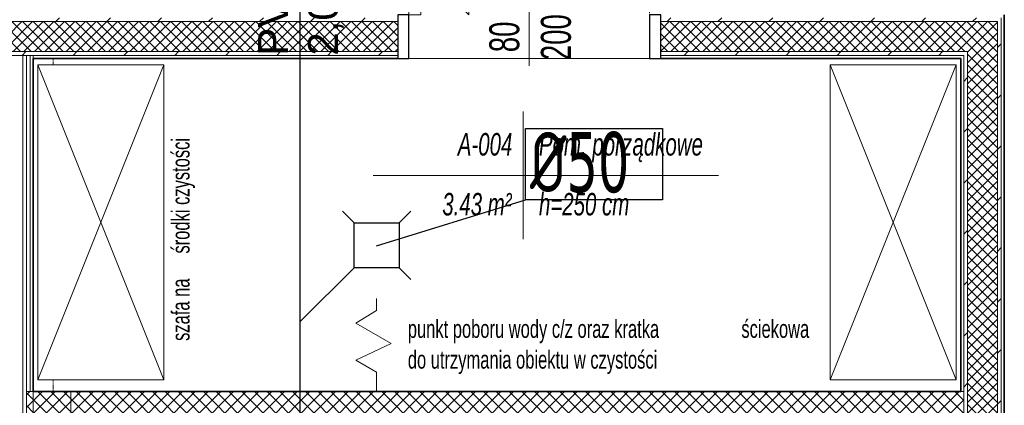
# Model space of a CAD drawing. Header units: millimetres. Extents: x -37728 to 44100, y 631619 to 691915.
# Tile 11 of 256: x -34865 to -31585, y 659867 to 661151. Entities that reach past the tile are written whole.
import ezdxf

# ---------------------------------------------------------------- set-up
doc = ezdxf.new("R2010")
doc.units = ezdxf.units.MM
doc.linetypes.add('__FK_przerywana', pattern=[0.32004, 0.16002, -0.16002])
doc.linetypes.add('Kreska', pattern=[0.635, 0.3175, -0.3175])
doc.layers.add('_XREF', color=7, linetype='Continuous')
for name, color, linetype, lineweight in [('A-AREA-IDEN', 252, 'Continuous', 5), ('A-DETL-GENF', 252, 'Continuous', 5), ('A-DETL-MBND', 252, 'Continuous', 5), ('A-DOOR', 252, 'Continuous', 5), ('A-DOOR-FRAM', 252, 'Continuous', 25), ('A-DOOR-HDLN', 252, 'Kreska', 5), ('A-DOOR-IDEN', 252, 'Continuous', 5), ('A-WALL', 252, 'Continuous', 35), ('A-WALL-PATT', 252, 'Continuous', 35), ('G-ANNO-TEXT', 252, 'Continuous', 5), ('I-FURN', 252, 'Continuous', 5), ('ins-kanaliza-sanitarna', 14, 'Continuous', 30), ('ins-kanalizacja-sanitarna-w posadzce', 35, 'KANALIZACJA_SANITARNA', 30), ('ins-opisy', 7, 'Continuous', 25), ('P-SANR-FIXT', 252, 'Continuous', 5)]:
    doc.layers.add(name, color=color, linetype=linetype, lineweight=lineweight)
doc.styles.add('Arial', font='arial.ttf', dxfattribs={"height": 5.447353})
doc.styles.add('Arial Narrow_1', font='ARIALN.TTF', dxfattribs={"width": 0.8, "height": 10})
doc.styles.add('Arial Narrow_2', font='ARIALN.TTF', dxfattribs={"width": 0.8, "height": 0.2})
doc.styles.add('Arial_I_1', font='ariali.ttf', dxfattribs={"width": 0.65, "height": 7.5})
doc.styles.get("Standard").update_dxf_attribs({"font": 'arial.ttf'})
doc.styles.add('TXT', font='tahoma.ttf')
doc.linetypes.add('KANALIZACJA_SANITARNA', pattern='A,0.5,-0.2,["KS",Standard,S=0.1,R=0,X=-0.1,Y=-0.05],-0.2', length=0.9)
pattern_1 = [(45, (-64249.161, -65444.387), (-8.4852814, 8.4852814), [])]
pattern_2 = [(45, (-64249.1606, -65444.3874), (-1.76776695, 1.76776695), []), (135, (-64249.1606, -65444.3874), (-1.76776695, -1.76776695), [])]
pattern_3 = [(45, (-64249.1606, -65444.3874), (-2.12132034, 2.12132034), []), (135, (-64249.1606, -65444.3874), (-2.12132034, -2.12132034), [])]

# ---------------------------------------------------------------- blocks, each defined once
blk = doc.blocks.new('OHy Kratka ze złączką ___FK_4_0 - 15 x 15-9242987-__-00_00 Przyziemie PB')
at = {"layer": 'P-SANR-FIXT', "color": 252}
for p, q in [((5, 62.5), (1.11, 66.39)), ((5, 62.5), (1.11, 66.39)), ((20, 62.5), (23.89, 66.39)), ((20, 62.5), (23.89, 66.39)), ((20, 62.5), (5, 62.5)), ((5, 62.5), (5, 47.5)), ((20, 47.5), (20, 62.5)), ((5, 47.5), (1.11, 43.61)), ((5, 47.5), (1.11, 43.61)), ((5, 47.5), (20, 47.5)), ((20, 47.5), (23.89, 43.61)), ((20, 47.5), (23.89, 43.61)), ((12.5, 33.25), (12.5, 37.25)), ((5.57, 29.05), (12.5, 33.25)), ((17.35, 22.24), (5.57, 29.05)), ((5.57, 16.75), (17.35, 22.24)), ((12.5, 12.75), (5.57, 16.75)), ((12.5, 6.25), (12.5, 12.75))]:
    blk.add_line(p, q, dxfattribs=at)
blk = doc.blocks.new('Drz Drzwi pełne x1 ___FK_04_1 - Dd - W - DRE zwykłe - 88 x 207_3 _80 x 200_-9031214-__-00_00 Przyziemie PB')
at = {"layer": 'A-DETL-GENF', "color": 252}
for p, q in [((-36.1, 40.25), (-32.1, 40.25)), ((-32.1, 40.25), (-32.1, 14.25)), ((-36.1, 14.25), (-32.1, 14.25)), ((-20.1, 7.25), (-25.05, 12.2))]:
    blk.add_line(p, q, dxfattribs=at)
blk.add_arc((-40.1, 7.25), 20, 360, 90, dxfattribs=at)
at = {"layer": 'A-DOOR', "color": 252}
for p, q in [((-40.1, 87.45), (-36.1, 87.45)), ((-40.1, 87.45), (-40.1, 7.25)), ((-36.1, 87.45), (-36.1, 7.25)), ((-40.9, 82.45), (-44, 82.45)), ((-40.9, 83.7), (-40.1, 83.7)), ((-40.9, 79.2), (-40.9, 83.7)), ((-35.3, 83.7), (-36.1, 83.7)), ((-35.3, 79.2), (-35.3, 83.7)), ((-35.3, 82.45), (-32.2, 82.45)), ((-47, 71.31), (-47, 79.45)), ((-45, 71.31), (-45, 79.45)), ((-40.9, 80.45), (-44, 80.45)), ((-40.1, 79.2), (-40.9, 79.2)), ((-36.1, 79.2), (-35.3, 79.2)), ((-35.3, 80.45), (-32.2, 80.45)), ((-31.2, 71.31), (-31.2, 79.45)), ((-29.2, 71.31), (-29.2, 79.45)), ((-41.9, 70.31), (-44, 70.31)), ((-41.9, 68.31), (-41.9, 70.31)), ((-34.3, 68.31), (-34.3, 70.31)), ((-34.3, 70.31), (-32.2, 70.31)), ((-41.9, 68.31), (-44, 68.31)), ((-34.3, 68.31), (-32.2, 68.31)), ((-36.1, 7.25), (-40.1, 7.25))]:
    blk.add_line(p, q, dxfattribs=at)
for centre, radius, start, end in [((-44, 79.45), 3, 90, 180), ((-32.2, 79.45), 3, 0, 90), ((-44, 79.45), 1, 90, 180), ((-32.2, 79.45), 1, 0, 90), ((-44, 71.31), 3, 180, 270), ((-44, 71.31), 1, 180, 270), ((-32.2, 71.31), 3, 270, 0), ((-32.2, 71.31), 1, 270, 0)]:
    blk.add_arc(centre, radius, start, end, dxfattribs=at)
at = {"layer": 'A-DOOR-FRAM', "color": 252}
for p, q in [((-40.1, 7.25), (-43.8, 7.25)), ((-43.8, 7.25), (-43.8, -7.25)), ((-40.1, -7.25), (-40.1, 7.25)), ((43.8, 7.25), (40.1, 7.25)), ((40.1, 7.25), (40.1, -7.25)), ((43.8, -7.25), (43.8, 7.25)), ((-43.8, -7.25), (-40.1, -7.25)), ((40.1, -7.25), (43.8, -7.25))]:
    blk.add_line(p, q, dxfattribs=at)
at = {"layer": 'A-DOOR-HDLN', "color": 252}
blk.add_arc((-40.1, 7.25), 80.2, 360, 90, dxfattribs=at)
blk = doc.blocks.new('MEBLE regal magazyn - MEBLE regal magazyn-9226357-__-00_00 Przyziemie PB')
at = {"layer": 'I-FURN', "color": 252}
for p, q in [((40, 0), (-65, 42)), ((-65, 0), (40, 42)), ((40, 42), (-65, 42)), ((-65, 42), (-65, 0)), ((40, 0), (40, 42)), ((-65, 0), (40, 0))]:
    blk.add_line(p, q, dxfattribs=at)
blk = doc.blocks.new('METKA_POMIESZCZENIA PB NL Lubin - Rozbudowana - z ramką-8603349-__-00_00 Przyziemie PB')
at = {"layer": 'A-AREA-IDEN', "color": 252}
for p, q in [((0, 0.425), (0, 0)), ((-1, 0), (1.3, 0)), ((0, 0), (0, -0.425))]:
    blk.add_line(p, q, dxfattribs=at)
blk = doc.blocks.new('ODr Oznaczenie drzwi ___FK_4_0 - pb-5810492-__-00_00 Przyziemie PB')
at = {"layer": 'A-DOOR-IDEN', "color": 252}
blk.add_line((0, -0.1939), (0, 0.1834), dxfattribs=at)
blk = doc.blocks.new('A$C4e31ac75')
at = {"layer": 'A-WALL-PATT', "lineweight": 5}
h = blk.add_hatch(dxfattribs=at)
h.set_pattern_fill('FP_10', color=256, style=0, pattern_type=2)
h.set_pattern_definition(pattern_1)
h.paths.add_polyline_path([(-1076.15, 586.4), (-946.2, 586.4), (-946.2, 587.65), (-1076.15, 587.65)])
h.paths.add_polyline_path([(-746.35, 586.4), (-745.1, 586.4), (-745.1, 587.65), (-858.6, 587.65), (-858.6, 586.4), (-748.14, 586.4)])
h = blk.add_hatch(dxfattribs=at)
h.set_pattern_fill('FP_9', color=256, style=0, pattern_type=2)
h.set_pattern_definition(pattern_2)
h.paths.add_polyline_path([(-1076.15, 576.4), (-946.2, 576.4), (-946.2, 586.4), (-1076.15, 586.4), (-1076.15, 583.11)])
h.paths.add_polyline_path([(-746.35, 576.4), (-746.35, 586.4), (-858.6, 586.4), (-858.6, 576.4), (-748.14, 576.4)])
h = blk.add_hatch(dxfattribs=at)
h.set_pattern_fill('FP_10', color=256, style=0, pattern_type=2)
h.set_pattern_definition(pattern_1)
h.paths.add_polyline_path([(-745.1, 279.07), (-745.1, 345.87), (-746.35, 345.87), (-746.35, 279.07)])
h.paths.add_polyline_path([(-746.35, 447.07), (-745.1, 447.07), (-745.1, 586.4), (-746.35, 586.4), (-746.35, 574.15)])
h = blk.add_hatch(dxfattribs=at)
h.set_pattern_fill('FP_10', color=256, style=0, pattern_type=2)
h.set_pattern_definition(pattern_1)
h.paths.add_polyline_path([(-1007.26, 575.15), (-946.2, 575.15), (-946.2, 576.4), (-1076.15, 576.4), (-1076.14, 575.15), (-1007.41, 575.15)])
h.paths.add_polyline_path([(-802.1, 575.15), (-756.35, 575.15), (-756.35, 576.4), (-858.6, 576.4), (-858.6, 575.15), (-843.13, 575.15)])
h = blk.add_hatch(dxfattribs=at)
h.set_pattern_fill('FP_10', color=256, style=0, pattern_type=2)
h.set_pattern_definition(pattern_1)
h.paths.add_polyline_path([(-756.35, 279.07), (-756.35, 345.87), (-757.6, 345.87), (-757.6, 279.07)])
h.paths.add_polyline_path([(-757.31, 447.07), (-756.35, 447.07), (-756.35, 575.15), (-757.6, 575.15), (-757.6, 447.07)])
h = blk.add_hatch(dxfattribs=at)
h.set_pattern_fill('FP_9', color=256, style=0, pattern_type=2)
h.set_pattern_definition(pattern_2)
h.paths.add_polyline_path([(-756.35, 279.07), (-746.35, 279.07), (-746.35, 345.87), (-756.35, 345.87), (-756.35, 289.41)])
h.paths.add_polyline_path([(-756.35, 447.07), (-746.35, 447.07), (-746.35, 576.4), (-756.35, 576.4), (-756.35, 450.65)])
h = blk.add_hatch(dxfattribs=at)
h.set_pattern_fill('FP_11', color=256, style=0, pattern_type=2)
h.set_pattern_definition(pattern_3)
h.paths.add_polyline_path([(-973.74, 450.65), (-757.6, 450.65), (-757.6, 463.15), (-1055.15, 463.15), (-1055.15, 450.65), (-985.61, 450.65)])
h.paths.add_polyline_path([(-1068.65, 450.65), (-1067.65, 450.65), (-1067.65, 463.15), (-1069.9, 463.15), (-1069.9, 450.65), (-1068.76, 450.65)])
h = blk.add_hatch(dxfattribs=at)
h.set_pattern_fill('FP_11', color=256, style=0, pattern_type=2)
h.set_pattern_definition(pattern_3)
h.paths.add_polyline_path([(-1067.55, 291.57), (-1055.15, 291.57), (-1055.15, 463.15), (-1067.65, 463.15), (-1067.65, 291.57)])
at = {"layer": 'A-DETL-MBND', "linetype": '__FK_przerywana'}
for p, q in [((-1061.05, 572.03), (-1061.05, 574.15)), ((-1061.05, 463.15), (-1061.05, 467.03))]:
    blk.add_line(p, q, dxfattribs=at)
at = {"layer": 'A-WALL', "lineweight": 5}
for p, q in [((-745.1, 447.07), (-745.1, 587.65)), ((-946.2, 586.4), (-1076.15, 586.4)), ((-746.35, 586.4), (-858.6, 586.4)), ((-746.35, 586.4), (-746.35, 447.07)), ((-946.2, 576.4), (-1076.15, 576.4)), ((-946.2, 575.15), (-1076.15, 575.15)), ((-1071.15, 575.15), (-1071.15, 13.75)), ((-1069.9, 575.15), (-1069.9, 27.75)), ((-1068.65, 575.15), (-1068.65, 463.15)), ((-1067.65, 575.15), (-1067.65, 574.15)), ((-862.3, 574.15), (-942.5, 574.15)), ((-756.35, 576.4), (-858.6, 576.4)), ((-757.6, 575.15), (-858.6, 575.15)), ((-757.6, 447.07), (-757.6, 575.15)), ((-756.35, 447.07), (-756.35, 576.4)), ((-1069.9, 463.15), (-1067.65, 463.15)), ((-1067.65, 463.15), (-1067.65, 279.07)), ((-1055.15, 291.57), (-1055.15, 463.15)), ((-757.6, 463.15), (-758.6, 463.15))]:
    blk.add_line(p, q, dxfattribs=at)
at = {"layer": 'A-WALL'}
for p, q in [((-744.1, 447.07), (-744.1, 588.65)), ((-1067.65, 463.15), (-1067.65, 574.15)), ((-1067.65, 574.15), (-946.2, 574.15)), ((-858.6, 574.15), (-758.6, 574.15)), ((-758.6, 574.15), (-758.6, 463.15)), ((-758.6, 463.15), (-1067.65, 463.15))]:
    blk.add_line(p, q, dxfattribs=at)
at = {"layer": 'A-AREA-IDEN', "xscale": 49.99999999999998, "yscale": 49.99999999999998, "zscale": 49.99999999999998}
blk.add_blockref('METKA_POMIESZCZENIA PB NL Lubin - Rozbudowana - z ramką-8603349-__-00_00 Przyziemie PB', (-904.38, 535.16), dxfattribs=at)
at = {"layer": 'A-DOOR'}
blk.add_blockref('Drz Drzwi pełne x1 ___FK_04_1 - Dd - W - DRE zwykłe - 88 x 207_3 _80 x 200_-9031214-__-00_00 Przyziemie PB', (-902.4, 581.4), dxfattribs=at)
at = {"layer": 'A-DOOR-IDEN', "xscale": 49.99999999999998, "yscale": 49.99999999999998, "zscale": 49.99999999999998}
blk.add_blockref('ODr Oznaczenie drzwi ___FK_4_0 - pb-5810492-__-00_00 Przyziemie PB', (-902.4, 581.4), dxfattribs=at)
at = {"layer": 'I-FURN', "rotation": 89.9999999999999}
for p in [(-1024.1, 532.03), (-760.1, 532.03)]:
    blk.add_blockref('MEBLE regal magazyn - MEBLE regal magazyn-9226357-__-00_00 Przyziemie PB', p, dxfattribs=at)
at = {"layer": 'P-SANR-FIXT'}
blk.add_blockref('OHy Kratka ze złączką ___FK_4_0 - 15 x 15-9242987-__-00_00 Przyziemie PB', (-965.76, 456.9), dxfattribs=at)
at = {"layer": 'A-AREA-IDEN', "char_height": 7.5, "attachment_point": 1, "style": 'Arial_I_1'}
for s, insert, width in [('A-004', (-926.2, 549.27), 22.4072), ('Pom. porz', (-899.16, 549.27), 37.7795), ('ądkowe', (-867.99, 549.27), 28.6603), ('3.43 m²', (-931.37, 529.31), 28.6603), ('h=250 cm', (-899.16, 529.31), 37.2584)]:
    blk.add_mtext(s, dxfattribs=dict(at, insert=insert, width=width))
at = {"layer": 'A-DOOR-IDEN', "char_height": 10, "attachment_point": 1, "rotation": 90, "style": 'Arial Narrow_1'}
for s, insert, width in [('200', (-898.51, 573.56), 19.2405), ('80', (-915.71, 576.2), 12.827)]:
    blk.add_mtext(s, dxfattribs=dict(at, insert=insert, width=width))
at = {"layer": 'G-ANNO-TEXT', "char_height": 6, "attachment_point": 1, "rotation": 90, "style": 'Arial Narrow_2'}
for s, insert, width in [('środki czystości', (-1021.58, 509.12), 61.3291), ('szafa na ', (-1021.58, 480.02), 35.2743)]:
    blk.add_mtext(s, dxfattribs=dict(at, insert=insert, width=width))
at = {"layer": 'G-ANNO-TEXT', "char_height": 6, "attachment_point": 1, "style": 'Arial Narrow_2'}
for s, insert, width in [('punkt poboru wody c/z oraz kratka ', (-942.85, 487.04), 134.6835), ('ściekowa', (-831.72, 487.04), 36.0759), ('do utrzymania obiektu w czystości', (-942.85, 476.79), 131.8776)]:
    blk.add_mtext(s, dxfattribs=dict(at, insert=insert, width=width))

msp = doc.modelspace()

# ---------------------------------------------------------------- block references
at = {"layer": '_XREF', "xscale": 10, "yscale": 10, "zscale": 10}
msp.add_blockref('A$C4e31ac75', (-24143.6, 655281.1), dxfattribs=at)

# ---------------------------------------------------------------- next in the draw order: linework, layer by layer
at = {"layer": 'ins-kanaliza-sanitarna'}
for p, q in [((-33790.1, 660514), (-33751.2, 660475.1)), ((-33562.3, 660514), (-33601.2, 660475.1)), ((-33790.1, 660286.2), (-33751.2, 660325.1)), ((-33562.3, 660286.2), (-33601.2, 660325.1))]:
    msp.add_line(p, q, dxfattribs=at)
msp.add_lwpolyline([(-33751.2, 660475.1), (-33601.2, 660475.1), (-33601.2, 660325.1), (-33751.2, 660325.1)], close=True, dxfattribs=at)
at = {"layer": 'ins-kanalizacja-sanitarna-w posadzce'}
for p, q in [((-33930.6, 654035.9), (-33930.6, 662832.8)), ((-33751.2, 660325.1), (-33930.6, 660145.8))]:
    msp.add_line(p, q, dxfattribs=at)
at = {"layer": 'ins-opisy'}
msp.add_line((-33676.2, 660398.1), (-33180.4, 660551.6, 0), dxfattribs=at)
at = {"layer": 'ins-opisy', "elevation": 0}
msp.add_lwpolyline([(-33180.4, 660788.7), (-32723.6, 660788.7), (-32723.6, 660551.6), (-33180.4, 660551.6)], close=True, dxfattribs=at)

# ---------------------------------------------------------------- next in the draw order: texts
at = {"layer": 'ins-opisy', "linetype": 'Continuous', "insert": (-34071.4, 661031.6), "char_height": 100, "width": 640.269, "attachment_point": 1, "rotation": 90, "style": 'Arial'}
msp.add_mtext('PVC 110\\P2,0%', dxfattribs=at)
at = {"layer": 'ins-opisy', "linetype": 'Continuous', "insert": (-33165.1, 660777.1), "char_height": 200, "width": 3547.417, "attachment_point": 1, "style": 'TXT'}
msp.add_mtext('{\\fISOCPEUR|b0|i0|c0|p34;\\W0.7;%%C\\fTahoma|b0|i0|c238|p34;50}', dxfattribs=at)

doc.saveas('drawing.dxf')
